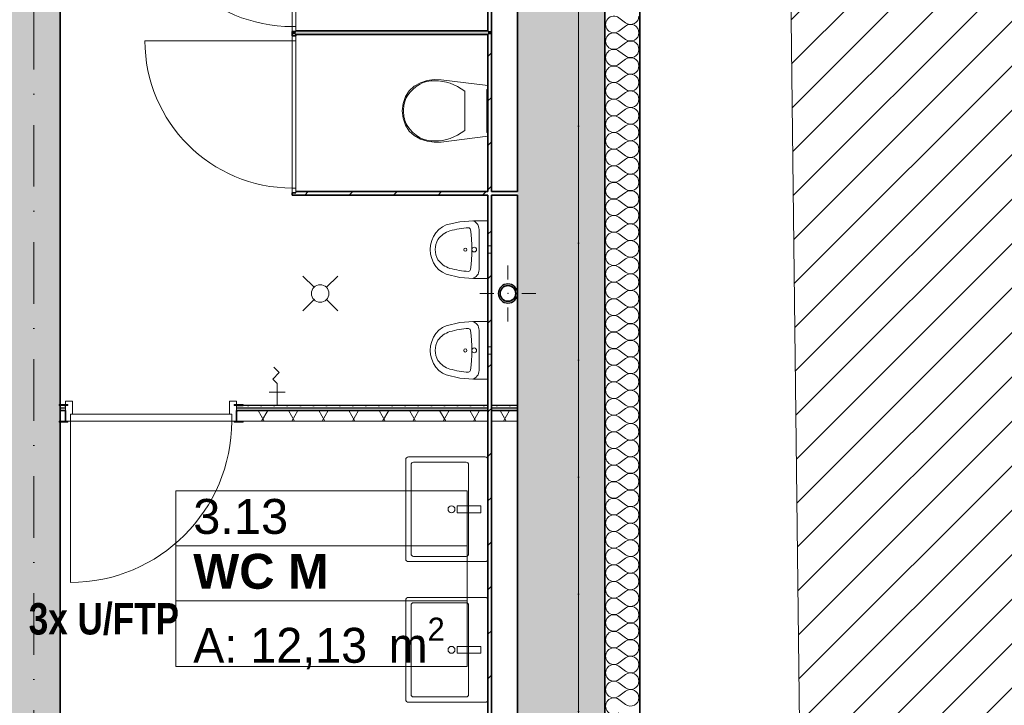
# Model space of a CAD drawing. Header units: millimetres. Extents: x 82175 to 237000, y 24756 to 471700.
# Tile 69 of 256: x 119309 to 124948, y 171496 to 175423. Entities that reach past the tile are written whole.
import ezdxf
from ezdxf.lldxf.tags import DXFTag

# ---------------------------------------------------------------- set-up
doc = ezdxf.new("R2010")
doc.units = ezdxf.units.MM
doc.linetypes.add('Kropki i Kreski', pattern=[6.702778, 3.527778, -1.763889, 0, -1.411111])
doc.layers.add('#_EL - opis', color=7, linetype='Continuous', lineweight=20)
doc.layers.add('\xa0♦IT - opis', color=3, linetype='SOLID', lineweight=30)
for name, color, linetype in [('- A - ocieplenie', 8, 'Continuous'), ('- strefy pomieszczeń', 8, 'Continuous'), ('2D - Ogólne', 8, 'Continuous'), ('Drzwi Archicad', 8, 'Continuous'), ('Instalacje - Wod_Kan', 8, 'Continuous'), ('Konstrukcja - Siatka mod', 8, 'Continuous'), ('Konstrukcja - Stropy', 8, 'Continuous'), ('Konstrukcja - Ściany działowe', 8, 'Continuous'), ('Konstrukcja - Ściany nośne wew..P', 8, 'Continuous'), ('Konstrukcja - Ściany zewnętrzne', 8, 'Continuous'), ('Wnętrze - Wyposażenie', 8, 'Continuous')]:
    doc.layers.add(name, color=color, linetype=linetype)
doc.styles.add('OP_100', font='ARIALN.TTF', dxfattribs={"width": 0.8, "height": 20})
doc.styles.add('STYL_AUTOMATYCZNY_1', font='arial.ttf')
doc.styles.add('STYL_AUTOMATYCZNY_2', font='arial.ttf')
doc.styles.add('STYL_AUTOMATYCZNY_6', font='txt')
tags = doc.linetypes.add('SOLID', pattern=[10, 10, 0]).pattern_tags.tags
tags[6:7] = [DXFTag(74, 4), DXFTag(75, 0), DXFTag(340, '0'), DXFTag(46, 0.0), DXFTag(50, 0.0), DXFTag(44, 0.0), DXFTag(45, 0.0)]
tags[4:5] = [DXFTag(74, 4), DXFTag(75, 0), DXFTag(340, '0'), DXFTag(46, 0.0), DXFTag(50, 0.0), DXFTag(44, 0.0), DXFTag(45, 0.0)]
pattern_1 = [(45, (-135208.59, 452586.62), (-127.27922, 127.27922), [])]
pattern_2 = [(0, (-135208.59, 452586.615), (0, 75), [0, -75])]
pattern_3 = [(60, (-135208.59, 452586.62), (-129.90381, 75), []), (120, (-135208.59, 452586.62), (129.90381, 75), [])]

# ---------------------------------------------------------------- blocks, each defined once
blk = doc.blocks.new('*X13')
at = {"layer": '- A - ocieplenie', "linetype": 'Continuous', "lineweight": 13, "ltscale": 100}
for p, q in [((49898.5, 184965.8), (49936.6, 184937.3)), ((49898.5, 184889.6), (49936.6, 184918.2)), ((49898.5, 184870.6), (49936.6, 184842)), ((49898.5, 184794.4), (49936.6, 184823)), ((49898.5, 184775.4), (49936.6, 184746.8)), ((49898.5, 184699.2), (49936.6, 184727.7)), ((49898.5, 184680.1), (49936.6, 184651.5)), ((49898.5, 184603.9), (49936.6, 184632.5)), ((49898.5, 184584.9), (49936.6, 184556.3)), ((49898.5, 184508.7), (49936.6, 184537.3)), ((49898.5, 184489.6), (49936.6, 184461.1)), ((49898.5, 184413.4), (49936.6, 184442)), ((49898.5, 184394.4), (49936.6, 184365.8)), ((49898.5, 184318.2), (49936.6, 184346.8)), ((49898.5, 184299.2), (49936.6, 184270.6)), ((49898.5, 184223), (49936.6, 184251.5)), ((49898.5, 184203.9), (49936.6, 184175.4)), ((49898.5, 184127.7), (49936.6, 184156.3)), ((49898.5, 184108.7), (49936.6, 184080.1)), ((49898.5, 184032.5), (49936.6, 184061.1)), ((49898.5, 184013.4), (49936.6, 183984.9)), ((49898.5, 183937.3), (49936.6, 183965.8)), ((49898.5, 183918.2), (49936.6, 183889.6)), ((49898.5, 183842), (49936.6, 183870.6)), ((49898.5, 183823), (49936.6, 183794.4)), ((49898.5, 183746.8), (49936.6, 183775.4)), ((49898.5, 183727.7), (49936.6, 183699.2)), ((49898.5, 183651.5), (49936.6, 183680.1)), ((49898.5, 183632.5), (49936.6, 183603.9)), ((49898.5, 183556.3), (49936.6, 183584.9)), ((49898.5, 183537.3), (49936.6, 183508.7)), ((49898.5, 183461.1), (49936.6, 183489.6)), ((49898.5, 183442), (49936.6, 183413.4)), ((49898.5, 183365.8), (49936.6, 183394.4)), ((49898.5, 183346.8), (49936.6, 183318.2)), ((49898.5, 183270.6), (49936.6, 183299.2)), ((49898.5, 183251.5), (49936.6, 183223)), ((49898.5, 183175.4), (49936.6, 183203.9)), ((49898.5, 183156.3), (49936.6, 183127.7)), ((49898.5, 183080.1), (49936.6, 183108.7)), ((49898.5, 183061.1), (49936.6, 183032.5)), ((49898.5, 182984.9), (49936.6, 183013.4)), ((49898.5, 182965.8), (49936.6, 182937.3)), ((49898.5, 182889.6), (49936.6, 182918.2)), ((49898.5, 182870.6), (49936.6, 182842)), ((49898.5, 182794.4), (49936.6, 182823)), ((49898.5, 182775.4), (49936.6, 182746.8)), ((49898.5, 182699.2), (49936.6, 182727.7)), ((49898.5, 182680.1), (49936.6, 182651.5)), ((49898.5, 182603.9), (49936.6, 182632.5)), ((49898.5, 182584.9), (49936.6, 182556.3)), ((49898.5, 182508.7), (49936.6, 182537.3)), ((49898.5, 182489.6), (49936.6, 182461.1)), ((49898.5, 182413.4), (49936.6, 182442)), ((49898.5, 182394.4), (49936.6, 182365.8)), ((49898.5, 182318.2), (49936.6, 182346.8)), ((49898.5, 182299.2), (49936.6, 182270.6)), ((49898.5, 182223), (49936.6, 182251.5)), ((49898.5, 182203.9), (49936.6, 182175.4)), ((49898.5, 182127.7), (49936.6, 182156.3)), ((49898.5, 182108.7), (49936.6, 182080.1)), ((49898.5, 182032.5), (49936.6, 182061.1)), ((49898.5, 182013.4), (49936.6, 181984.9)), ((49898.5, 181937.3), (49936.6, 181965.8)), ((49898.5, 181918.2), (49936.6, 181889.6)), ((49898.5, 181842), (49936.6, 181870.6)), ((49898.5, 181823), (49936.6, 181794.4)), ((49898.5, 181746.8), (49936.6, 181775.4)), ((49898.5, 181727.7), (49936.6, 181699.2)), ((49898.5, 181651.5), (49936.6, 181680.1)), ((49898.5, 181632.5), (49936.6, 181603.9)), ((49898.5, 181556.3), (49936.6, 181584.9)), ((49898.5, 181537.3), (49936.6, 181508.7)), ((49898.5, 181461.1), (49936.6, 181489.6)), ((49898.5, 181442), (49936.6, 181413.4)), ((49898.5, 181365.8), (49936.6, 181394.4)), ((49898.5, 181346.8), (49936.6, 181318.2)), ((49898.5, 181270.6), (49936.6, 181299.2)), ((49898.5, 181251.5), (49936.6, 181223)), ((49898.5, 181175.4), (49936.6, 181203.9)), ((49898.5, 181156.3), (49936.6, 181127.7)), ((49898.5, 181080.1), (49936.6, 181108.7)), ((49898.5, 181061.1), (49936.6, 181032.5))]:
    blk.add_line(p, q, dxfattribs=at)
for centre, start, end in [((49869.9, 184927.7), 53.1301, 306.8699), ((49965.2, 184975.4), 233.1301, 0), ((49965.2, 184880.1), 0, 126.8699), ((49869.9, 184832.5), 53.1301, 306.8699), ((49965.2, 184880.1), 233.1301, 0), ((49965.2, 184784.9), 0, 126.8699), ((49869.9, 184737.3), 53.1301, 306.8699), ((49965.2, 184784.9), 233.1301, 0), ((49965.2, 184689.6), 0, 126.8699), ((49869.9, 184642), 53.1301, 306.8699), ((49965.2, 184689.6), 233.1301, 0), ((49965.2, 184594.4), 0, 126.8699), ((49869.9, 184546.8), 53.1301, 306.8699), ((49965.2, 184594.4), 233.1301, 0), ((49965.2, 184499.2), 0, 126.8699), ((49869.9, 184451.5), 53.1301, 306.8699), ((49965.2, 184499.2), 233.1301, 0), ((49965.2, 184403.9), 0, 126.8699), ((49869.9, 184356.3), 53.1301, 306.8699), ((49965.2, 184403.9), 233.1301, 0), ((49965.2, 184308.7), 0, 126.8699), ((49869.9, 184261.1), 53.1301, 306.8699), ((49965.2, 184308.7), 233.1301, 0), ((49965.2, 184213.4), 0, 126.8699), ((49869.9, 184165.8), 53.1301, 306.8699), ((49965.2, 184213.4), 233.1301, 0), ((49965.2, 184118.2), 0, 126.8699), ((49869.9, 184070.6), 53.1301, 306.8699), ((49965.2, 184118.2), 233.1301, 0), ((49965.2, 184023), 0, 126.8699), ((49869.9, 183975.4), 53.1301, 306.8699), ((49965.2, 184023), 233.1301, 0), ((49965.2, 183927.7), 0, 126.8699), ((49869.9, 183880.1), 53.1301, 306.8699), ((49965.2, 183927.7), 233.1301, 0), ((49869.9, 183784.9), 53.1301, 306.8699), ((49965.2, 183832.5), 0, 126.8699), ((49965.2, 183832.5), 233.1301, 0), ((49965.2, 183737.3), 0, 126.8699), ((49869.9, 183689.6), 53.1301, 306.8699), ((49965.2, 183737.3), 233.1301, 0), ((49965.2, 183642), 0, 126.8699), ((49869.9, 183594.4), 53.1301, 306.8699), ((49965.2, 183642), 233.1301, 0), ((49869.9, 183499.2), 53.1301, 306.8699), ((49965.2, 183546.8), 0, 126.8699), ((49965.2, 183546.8), 233.1301, 0), ((49965.2, 183451.5), 0, 126.8699), ((49869.9, 183403.9), 53.1301, 306.8699), ((49965.2, 183451.5), 233.1301, 0), ((49965.2, 183356.3), 0, 126.8699), ((49869.9, 183308.7), 53.1301, 306.8699), ((49965.2, 183356.3), 233.1301, 0), ((49965.2, 183261.1), 0, 126.8699), ((49869.9, 183213.4), 53.1301, 306.8699), ((49965.2, 183261.1), 233.1301, 0), ((49965.2, 183165.8), 0, 126.8699), ((49869.9, 183118.2), 53.1301, 306.8699), ((49965.2, 183165.8), 233.1301, 0), ((49965.2, 183070.6), 0, 126.8699), ((49869.9, 183023), 53.1301, 306.8699), ((49965.2, 183070.6), 233.1301, 0), ((49965.2, 182975.4), 0, 126.8699), ((49869.9, 182927.7), 53.1301, 306.8699), ((49965.2, 182975.4), 233.1301, 0), ((49965.2, 182880.1), 0, 126.8699), ((49869.9, 182832.5), 53.1301, 306.8699), ((49965.2, 182880.1), 233.1301, 0), ((49965.2, 182784.9), 0, 126.8699), ((49869.9, 182737.3), 53.1301, 306.8699), ((49965.2, 182784.9), 233.1301, 0), ((49965.2, 182689.6), 0, 126.8699), ((49869.9, 182642), 53.1301, 306.8699), ((49965.2, 182689.6), 233.1301, 0), ((49869.9, 182546.8), 53.1301, 306.8699), ((49965.2, 182594.4), 0, 126.8699), ((49965.2, 182594.4), 233.1301, 0), ((49965.2, 182499.2), 0, 126.8699), ((49869.9, 182451.5), 53.1301, 306.8699), ((49965.2, 182499.2), 233.1301, 0), ((49965.2, 182403.9), 0, 126.8699), ((49869.9, 182356.3), 53.1301, 306.8699), ((49965.2, 182403.9), 233.1301, 0), ((49869.9, 182261.1), 53.1301, 306.8699), ((49965.2, 182308.7), 0, 126.8699), ((49965.2, 182308.7), 233.1301, 0), ((49965.2, 182213.4), 0, 126.8699), ((49869.9, 182165.8), 53.1301, 306.8699), ((49965.2, 182213.4), 233.1301, 0), ((49965.2, 182118.2), 0, 126.8699), ((49869.9, 182070.6), 53.1301, 306.8699), ((49965.2, 182118.2), 233.1301, 0), ((49869.9, 181975.4), 53.1301, 306.8699), ((49965.2, 182023), 0, 126.8699), ((49965.2, 182023), 233.1301, 0), ((49965.2, 181927.7), 0, 126.8699), ((49869.9, 181880.1), 53.1301, 306.8699), ((49965.2, 181927.7), 233.1301, 0), ((49965.2, 181832.5), 0, 126.8699), ((49869.9, 181784.9), 53.1301, 306.8699), ((49965.2, 181832.5), 233.1301, 0), ((49965.2, 181737.3), 0, 126.8699), ((49869.9, 181689.6), 53.1301, 306.8699), ((49965.2, 181737.3), 233.1301, 0), ((49965.2, 181642), 0, 126.8699), ((49869.9, 181594.4), 53.1301, 306.8699), ((49965.2, 181642), 233.1301, 0), ((49965.2, 181546.8), 0, 126.8699), ((49869.9, 181499.2), 53.1301, 306.8699), ((49965.2, 181546.8), 233.1301, 0), ((49965.2, 181451.5), 0, 126.8699), ((49869.9, 181403.9), 53.1301, 306.8699), ((49965.2, 181451.5), 233.1301, 0), ((49965.2, 181356.3), 0, 126.8699), ((49869.9, 181308.7), 53.1301, 306.8699), ((49965.2, 181356.3), 233.1301, 0), ((49965.2, 181261.1), 0, 126.8699), ((49869.9, 181213.4), 53.1301, 306.8699), ((49965.2, 181261.1), 233.1301, 0), ((49965.2, 181165.8), 0, 126.8699), ((49869.9, 181118.2), 53.1301, 306.8699), ((49965.2, 181165.8), 233.1301, 0), ((49869.9, 181023), 53.1301, 306.8699), ((49965.2, 181070.6), 0, 126.8699), ((49965.2, 181070.6), 233.1301, 0)]:
    blk.add_arc(centre, 47.6, start, end, dxfattribs=at)

msp = doc.modelspace()

# ---------------------------------------------------------------- hatches: boundary and pattern name
at = {"linetype": 'Continuous', "lineweight": 15}
h = msp.add_hatch(dxfattribs=at)
h.set_pattern_fill('Bloczki_ceramiczne_0005', color=8, style=0, pattern_type=2)
h.set_pattern_definition(pattern_1)
h.paths.add_polyline_path([(123678.8, 179463.9), (123869, 163475.6), (124009.9, 163278.5), (126631.9, 163272.5), (126631.9, 179447.6)])
at = {"layer": 'Instalacje - Wod_Kan', "linetype": 'Continuous', "lineweight": 13}
h = msp.add_hatch(color=8, dxfattribs=at)
h.paths.add_polyline_path([(122050, 173855, 0.414214), (122105, 173800, 0.414214), (122160, 173855, 0.414214), (122105, 173910, 0.414214)])
h.paths.add_polyline_path([(122105, 173810, -1), (122105, 173900, -1)], flags=0)
at = {"layer": 'Konstrukcja - Ściany działowe', "linetype": 'Continuous', "lineweight": 13}
h = msp.add_hatch(dxfattribs=at)
h.set_pattern_fill('Bloczki_ceramiczne_0005', color=8, style=0, pattern_type=2)
h.set_pattern_definition(pattern_1)
h.paths.add_polyline_path([(122010, 175358.7), (122010, 176258.9), (121990, 176258.9), (121990, 175358.7)])
for points in [[(120870, 175338.7), (120890, 175338.7), (120890, 175355.5), (120870, 175355.5)], [(120890, 175338.7), (121990, 175338.7), (121990, 175358.7), (120890, 175358.7)], [(121990, 175358.7), (121990, 175338.7), (122010, 175338.7), (122010, 175358.7)]]:
    msp.add_hatch(color=256, dxfattribs=at).paths.add_polyline_path(points)
h = msp.add_hatch(dxfattribs=at)
h.set_pattern_fill('Bloczki_ceramiczne_0005', color=8, style=0, pattern_type=2)
h.set_pattern_definition(pattern_1)
h.paths.add_polyline_path([(121990, 175338.7), (121990, 174438.5), (122010, 174438.5), (122010, 175338.7)])
h = msp.add_hatch(dxfattribs=at)
h.set_pattern_fill('Bloczki_ceramiczne_0005', color=8, style=0, pattern_type=2)
h.set_pattern_definition(pattern_1)
h.paths.add_polyline_path([(120890, 174418.5), (122160, 174418.5), (122160, 174438.5), (120890, 174438.5)])
h = msp.add_hatch(dxfattribs=at)
h.set_pattern_fill('Bloczki_ceramiczne_0005', color=8, style=0, pattern_type=2)
h.set_pattern_definition(pattern_1)
h.paths.add_polyline_path([(122010, 173213.9), (122010, 174418.5), (121990, 174418.5), (121990, 173213.9)])
h = msp.add_hatch(dxfattribs=at)
h.set_pattern_fill('Gips_0005', color=256, style=0, pattern_type=2)
h.set_pattern_definition(pattern_2)
h.paths.add_polyline_path([(119540, 173213.9), (119540, 173198.9), (119571, 173198.9), (119571, 173213.9)])
h = msp.add_hatch(dxfattribs=at)
h.set_pattern_fill('Gips_0005', color=256, style=0, pattern_type=2)
h.set_pattern_definition(pattern_2)
h.paths.add_polyline_path([(120551, 173213.9), (120551, 173198.9), (121990, 173198.9), (121990, 173213.9)])
h = msp.add_hatch(dxfattribs=at)
h.set_pattern_fill('Izolacja_miękka_0005', color=8, style=0, pattern_type=2)
h.set_pattern_definition(pattern_3)
h.paths.add_polyline_path([(120551, 173183.9), (120551, 173123.9), (121990, 173123.9), (121990, 173183.9)])
h = msp.add_hatch(dxfattribs=at)
h.set_pattern_fill('Bloczki_ceramiczne_0005', color=256, style=0, pattern_type=2)
h.set_pattern_definition(pattern_1)
h.paths.add_polyline_path([(121990, 173183.9), (122010, 173183.9), (122010, 173198.9), (121990, 173198.9)])
h = msp.add_hatch(dxfattribs=at)
h.set_pattern_fill('Bloczki_ceramiczne_0005', color=256, style=0, pattern_type=2)
h.set_pattern_definition(pattern_1)
h.paths.add_polyline_path([(121990, 173123.9), (122010, 173123.9), (122010, 173183.9), (121990, 173183.9)])
h = msp.add_hatch(dxfattribs=at)
h.set_pattern_fill('Gips_0005', color=256, style=0, pattern_type=2)
h.set_pattern_definition(pattern_2)
h.paths.add_polyline_path([(122010, 173198.9), (122158.9, 173198.9), (122158.9, 173213.9), (122010, 173213.9)])
h = msp.add_hatch(dxfattribs=at)
h.set_pattern_fill('Izolacja_miękka_0005', color=8, style=0, pattern_type=2)
h.set_pattern_definition(pattern_3)
h.paths.add_polyline_path([(122010, 173123.9), (122158.9, 173123.9), (122158.9, 173183.9), (122010, 173183.9)])
h = msp.add_hatch(dxfattribs=at)
h.set_pattern_fill('Bloczki_ceramiczne_0005', color=8, style=0, pattern_type=2)
h.set_pattern_definition(pattern_1)
h.paths.add_polyline_path([(122010, 171308.9), (122010, 173123.9), (121990, 173123.9), (121990, 171308.9)])
at = {"layer": 'Konstrukcja - Ściany nośne wew..P', "linetype": 'Continuous', "lineweight": 13}
msp.add_hatch(color=8, dxfattribs=at).paths.add_polyline_path([(119240, 176258.9), (119240, 171308.9), (119540, 171308.9), (119540, 176258.9)])
at = {"layer": 'Konstrukcja - Ściany zewnętrzne', "linetype": 'Continuous', "lineweight": 13}
msp.add_hatch(color=8, dxfattribs=at).paths.add_polyline_path([(122660, 163778.9), (122660, 176258.9), (122160, 176258.9), (122160, 163778.9)])

# ---------------------------------------------------------------- linework, layer by layer
at = {"layer": '- A - ocieplenie', "color": 8, "linetype": 'Continuous', "lineweight": 35, "ltscale": 100, "flags": 128}
for points in [[(122660, 176558.9), (122660, 163778.9)], [(122860, 163978.9), (122860, 176558.9)]]:
    msp.add_lwpolyline(points, dxfattribs=at)
at = {"layer": '- strefy pomieszczeń', "color": 8, "linetype": 'Continuous', "lineweight": 13, "ltscale": 100}
for p, q in [((120202.6, 172723.7), (121871.7, 172723.7)), ((120202.6, 172409.4), (120202.6, 172723.7)), ((121871.7, 172723.7), (121871.7, 172409.4)), ((121871.7, 172409.4), (120202.6, 172409.4)), ((120202.6, 172409.4), (121871.7, 172409.4)), ((120202.6, 172095.1), (120202.6, 172409.4)), ((121871.7, 172409.4), (121871.7, 172095.1)), ((121871.7, 172095.1), (120202.6, 172095.1)), ((120202.6, 172095.1), (121871.7, 172095.1)), ((120202.6, 171718.6), (120202.6, 172095.1)), ((121871.7, 172095.1), (121871.7, 171718.6)), ((121871.7, 171718.6), (120202.6, 171718.6))]:
    msp.add_line(p, q, dxfattribs=at)
at = {"color": 8, "linetype": 'Continuous', "lineweight": 13, "ltscale": 100, "flags": 128}
msp.add_lwpolyline([(123678.8, 179463.9), (123869, 163475.6), (124009.9, 163278.5), (126631.9, 163272.5), (126631.9, 179447.6)], close=True, dxfattribs=at)
at = {"layer": '2D - Ogólne', "color": 8, "linetype": 'Continuous', "lineweight": 13, "ltscale": 100}
msp.add_line((120828.5, 173288.9), (120738.5, 173288.9), dxfattribs=at)
at = {"layer": '2D - Ogólne', "color": 8, "linetype": 'Continuous', "lineweight": 13, "ltscale": 100, "flags": 128}
msp.add_lwpolyline([(120783.5, 173218.9), (120783.5, 173268.9), (120783.5, 173338.9), (120757.7, 173364.8), (120795.3, 173402.4), (120764.4, 173433.4)], dxfattribs=at)
at = {"layer": 'Drzwi Archicad', "color": 8, "linetype": 'Continuous', "lineweight": 13, "ltscale": 100}
for p, q in [((120870, 175383.5), (120870, 176227.5)), ((120890, 176227.5), (120890, 175383.5)), ((120890, 175383.5), (120870, 175383.5)), ((120870, 175383.5), (120870, 175355.5)), ((120890, 175383.5), (120870, 175383.5)), ((120890, 175395.5), (120890, 175383.5)), ((120890, 175355.5), (120890, 175395.5)), ((120870, 175355.5), (120890, 175355.5)), ((120890, 175330.9), (120870, 175330.9)), ((120870, 175330.9), (120870, 175302.9)), ((120890, 175290.9), (120890, 175330.9)), ((120870, 175302.9), (120026, 175302.9)), ((120870, 175302.9), (120890, 175302.9)), ((120870, 174458.9), (120870, 175302.9)), ((120870, 175302.9), (120890, 175302.9)), ((120890, 175302.9), (120890, 175290.9)), ((120890, 175302.9), (120890, 174458.9)), ((120890, 174470.9), (120890, 174458.9)), ((120890, 174430.9), (120890, 174470.9)), ((120890, 174458.9), (120870, 174458.9)), ((120870, 174458.9), (120870, 174430.9)), ((120890, 174458.9), (120870, 174458.9)), ((120870, 174430.9), (120890, 174430.9)), ((119571, 173238.9), (119571, 173123.9)), ((119611, 173238.9), (119571, 173238.9)), ((119611, 173163.9), (119611, 173238.9)), ((120511, 173238.9), (120511, 173163.9)), ((120551, 173238.9), (120511, 173238.9)), ((120551, 173123.9), (120551, 173238.9)), ((119534, 173213.9), (119534, 173219.9)), ((119534, 173219.9), (119584, 173219.9)), ((119584, 173213.9), (119534, 173213.9)), ((119571, 173198.9), (119571, 173213.9)), ((119571, 173198.9), (119571, 173213.9)), ((119571, 173183.9), (119571, 173198.9)), ((119571, 173183.9), (119571, 173198.9)), ((119584, 173219.9), (119584, 173213.9)), ((120538, 173219.9), (120588, 173219.9)), ((120538, 173213.9), (120538, 173219.9)), ((120588, 173213.9), (120538, 173213.9)), ((120551, 173198.9), (120551, 173213.9)), ((120551, 173198.9), (120551, 173213.9)), ((120551, 173183.9), (120551, 173198.9)), ((120551, 173183.9), (120551, 173198.9)), ((120588, 173219.9), (120588, 173213.9)), ((119534, 173117.9), (119534, 173123.9)), ((119534, 173123.9), (119584, 173123.9)), ((119571, 173123.9), (119534, 173123.9)), ((119571, 173123.9), (119534, 173123.9)), ((119584, 173117.9), (119534, 173117.9)), ((119571, 173123.9), (119599, 173123.9)), ((119584, 173123.9), (119584, 173117.9)), ((119599, 173123.9), (119599, 173163.9)), ((119599, 173163.9), (119611, 173163.9)), ((119599, 173123.9), (119599, 173163.9)), ((119599, 173163.9), (120523, 173163.9)), ((119599, 173123.9), (119599, 172199.9)), ((120523, 173123.9), (119599, 173123.9)), ((120511, 173163.9), (120523, 173163.9)), ((120523, 173163.9), (120523, 173123.9)), ((120523, 173163.9), (120523, 173123.9)), ((120523, 173123.9), (120551, 173123.9)), ((120538, 173123.9), (120588, 173123.9)), ((120538, 173117.9), (120538, 173123.9)), ((120588, 173117.9), (120538, 173117.9)), ((120551, 173123.9), (120588, 173123.9)), ((120551, 173123.9), (120588, 173123.9)), ((120588, 173123.9), (120588, 173117.9))]:
    msp.add_line(p, q, dxfattribs=at)
at = {"layer": 'Drzwi Archicad', "color": 8, "linetype": 'Continuous', "lineweight": 35, "ltscale": 100}
for p, q in [((120870, 175355.5), (120890, 175355.5)), ((120870, 175355.5), (120890, 175355.5)), ((120870, 175330.9), (120890, 175330.9)), ((120870, 175330.9), (120890, 175330.9)), ((120870, 174430.9), (120890, 174430.9)), ((120870, 174430.9), (120890, 174430.9)), ((119571, 173123.9), (119571, 173183.9)), ((119571, 173123.9), (119571, 173183.9)), ((120551, 173123.9), (120551, 173183.9)), ((120551, 173123.9), (120551, 173183.9))]:
    msp.add_line(p, q, dxfattribs=at)
at = {"layer": 'Drzwi Archicad', "color": 8, "linetype": 'Continuous', "lineweight": 25, "ltscale": 100}
for p, q in [((119571, 173213.9), (119534, 173213.9)), ((119571, 173213.9), (119534, 173213.9)), ((120551, 173213.9), (120588, 173213.9)), ((120551, 173213.9), (120588, 173213.9))]:
    msp.add_line(p, q, dxfattribs=at)
at = {"layer": 'Drzwi Archicad', "color": 8, "linetype": 'Continuous', "lineweight": 13, "ltscale": 100}
for centre, radius, start, end in [((120870, 176227.5), 844, 180, 270), ((120870, 175302.9), 844, 180, 270), ((119599, 173123.9), 924, 270, 0)]:
    msp.add_arc(centre, radius, start, end, dxfattribs=at)
at = {"layer": 'Instalacje - Wod_Kan', "color": 8, "linetype": 'Continuous', "lineweight": 0, "ltscale": 100}
for p, q in [((122105, 173935), (122105, 174015)), ((122025, 173855), (121945, 173855)), ((122185, 173855), (122265, 173855)), ((122105, 173775), (122105, 173695))]:
    msp.add_line(p, q, dxfattribs=at)
at = {"layer": 'Instalacje - Wod_Kan', "color": 8, "linetype": 'Continuous', "lineweight": 25, "ltscale": 100, "flags": 128}
msp.add_lwpolyline([(122050, 173855, 0.414214), (122105, 173800, 0.414214), (122160, 173855, 0.414214), (122105, 173910, 0.414214)], format="xyb", close=True, dxfattribs=at)
at = {"layer": 'Instalacje - Wod_Kan', "color": 8, "linetype": 'Continuous', "lineweight": 35, "ltscale": 100, "flags": 128}
msp.add_lwpolyline([(122105, 173810, -1), (122105, 173900, -1)], format="xyb", close=True, dxfattribs=at)
at = {"layer": 'Instalacje - Wod_Kan', "color": 8, "linetype": 'Continuous', "lineweight": 0, "ltscale": 100}
msp.add_point((122105, 173855), dxfattribs=at)
at = {"layer": 'Konstrukcja - Siatka mod', "color": 8, "linetype": 'Kropki i Kreski', "lineweight": 13, "ltscale": 100}
for p, q in [((119390, 162400), (119390, 179364.8)), ((122510, 179364.8), (122510, 162400))]:
    msp.add_line(p, q, dxfattribs=at)
at = {"layer": 'Konstrukcja - Stropy', "color": 8, "linetype": 'Continuous', "lineweight": 13, "ltscale": 100, "flags": 128}
msp.add_lwpolyline([(107140, 168828.9), (110440, 168828.9), (110440, 163778.9), (122510, 163778.9), (122510, 176258.9), (95470, 176258.9), (95470, 163778.9), (107140, 163778.9)], close=True, dxfattribs=at)
at = {"layer": 'Konstrukcja - Ściany działowe', "color": 8, "linetype": 'Continuous', "lineweight": 35, "ltscale": 100}
for p, q in [((120870, 175355.5), (120890, 175355.5)), ((120870, 175355.5), (120870, 175338.7)), ((120870, 175330.9), (120890, 175330.9)), ((122010, 175338.7), (122010, 175358.7)), ((120870, 174430.9), (120890, 174430.9)), ((119571, 173183.9), (119540, 173183.9)), ((119571, 173123.9), (119571, 173183.9)), ((121990, 173183.9), (120551, 173183.9)), ((120551, 173123.9), (120551, 173183.9)), ((121990, 173213.9), (121990, 173198.9)), ((121990, 173213.9), (121990, 173198.9)), ((121990, 173198.9), (121990, 173183.9)), ((121990, 173198.9), (121990, 173183.9)), ((121990, 173183.9), (121990, 173123.9)), ((121990, 173183.9), (121990, 173123.9)), ((122010, 173198.9), (122010, 173213.9)), ((122010, 173198.9), (122010, 173213.9)), ((122010, 173183.9), (122010, 173198.9)), ((122010, 173183.9), (122010, 173198.9)), ((122010, 173123.9), (122010, 173183.9)), ((122158.9, 173183.9), (122010, 173183.9)), ((122010, 173123.9), (122010, 173183.9))]:
    msp.add_line(p, q, dxfattribs=at)
at = {"layer": 'Konstrukcja - Ściany działowe', "color": 8, "linetype": 'Continuous', "lineweight": 25, "ltscale": 100}
for p, q in [((119571, 173213.9), (119534, 173213.9)), ((119571, 173198.9), (119540, 173198.9)), ((120551, 173213.9), (120588, 173213.9)), ((121990, 173198.9), (120551, 173198.9)), ((122158.9, 173198.9), (122010, 173198.9))]:
    msp.add_line(p, q, dxfattribs=at)
at = {"layer": 'Konstrukcja - Ściany działowe', "color": 8, "linetype": 'Continuous', "lineweight": 13, "ltscale": 100}
for p, q in [((119571, 173198.9), (119571, 173213.9)), ((119571, 173183.9), (119571, 173198.9)), ((120551, 173198.9), (120551, 173213.9)), ((120551, 173183.9), (120551, 173198.9)), ((119571, 173123.9), (119534, 173123.9)), ((120551, 173123.9), (120588, 173123.9))]:
    msp.add_line(p, q, dxfattribs=at)
at = {"layer": 'Konstrukcja - Ściany działowe', "color": 8, "linetype": 'Continuous', "lineweight": 35, "ltscale": 100, "flags": 128}
for points in [[(121990, 176258.9), (121990, 175358.7)], [(122010, 174438.5), (122010, 176258.9)], [(120870, 175355.5), (120870, 175330.9)], [(121990, 175358.7), (120890, 175358.7)], [(120890, 175330.9), (120890, 175338.7)], [(120890, 175338.7), (121990, 175338.7)], [(121990, 175338.7), (121990, 174438.5)], [(120870, 174430.9), (120870, 174418.5)], [(120870, 174418.5), (120890, 174418.5)], [(121990, 174438.5), (120890, 174438.5)], [(120890, 174418.5), (121990, 174418.5)], [(121990, 174418.5), (121990, 173213.9)], [(122160, 174438.5), (122010, 174438.5)], [(122010, 173213.9), (122010, 174418.5)], [(122010, 174418.5), (122160, 174418.5)], [(119540, 173183.9), (119540, 173123.9)], [(122158.9, 173183.9), (122158.9, 173123.9)], [(121990, 173123.9), (121990, 171308.9)], [(122010, 171308.9), (122010, 173123.9)]]:
    msp.add_lwpolyline(points, dxfattribs=at)
at = {"layer": 'Konstrukcja - Ściany działowe', "color": 8, "linetype": 'Continuous', "lineweight": 25, "ltscale": 100, "flags": 128}
for points in [[(119571, 173213.9), (119540, 173213.9)], [(121990, 173213.9), (120551, 173213.9)], [(122158.9, 173213.9), (122010, 173213.9)]]:
    msp.add_lwpolyline(points, dxfattribs=at)
at = {"layer": 'Konstrukcja - Ściany działowe', "color": 8, "linetype": 'Continuous', "lineweight": 13, "ltscale": 100, "flags": 128}
for points in [[(119540, 173213.9), (119540, 173198.9)], [(119540, 173198.9), (119540, 173183.9)], [(122158.9, 173213.9), (122158.9, 173198.9)], [(122158.9, 173198.9), (122158.9, 173183.9)], [(119540, 173123.9), (119571, 173123.9)], [(120551, 173123.9), (121990, 173123.9)], [(122010, 173123.9), (122158.9, 173123.9)]]:
    msp.add_lwpolyline(points, dxfattribs=at)
at = {"layer": 'Konstrukcja - Ściany nośne wew..P', "color": 8, "linetype": 'Continuous', "lineweight": 35, "ltscale": 100, "flags": 128}
msp.add_lwpolyline([(119540, 171308.9), (119540, 176258.9)], dxfattribs=at)
at = {"layer": 'Konstrukcja - Ściany zewnętrzne', "color": 8, "linetype": 'Continuous', "lineweight": 35, "ltscale": 100, "flags": 128}
for points in [[(122660, 163478.9), (122660, 176558.9)], [(122160, 176258.9), (122160, 174438.5)], [(122160, 174418.5), (122160, 171308.9)]]:
    msp.add_lwpolyline(points, dxfattribs=at)
at = {"layer": 'Wnętrze - Wyposażenie', "color": 8, "linetype": 'Continuous', "lineweight": 13, "ltscale": 100}
for p, q in [((121857.5, 175012.9), (121857.5, 174900.8)), ((121857.5, 174900.8), (121857.5, 174788.7)), ((121939.9, 173991.2), (121939.9, 174221.1)), ((120994.5, 173890.3), (120929.9, 173955)), ((121065.2, 173890.3), (121129.9, 173955)), ((120994.5, 173819.6), (120929.9, 173755)), ((121065.2, 173819.6), (121129.9, 173755)), ((121939.9, 173414.4), (121939.9, 173644.3)), ((121865, 172888.9), (121565, 172888.9)), ((121550, 172873.9), (121550, 172363.9)), ((121880, 172363.9), (121880, 172873.9)), ((121565, 172348.9), (121865, 172348.9)), ((121550, 172068.9), (121550, 171558.9)), ((121865, 172083.9), (121565, 172083.9)), ((121880, 171558.9), (121880, 172068.9)), ((121565, 171543.9), (121865, 171543.9))]:
    msp.add_line(p, q, dxfattribs=at)
at = {"layer": 'Wnętrze - Wyposażenie', "color": 8, "linetype": 'Continuous', "lineweight": 13, "ltscale": 100, "flags": 128}
for points in [[(121642.8, 174726.5), (121604.8, 174739.3), (121568.8, 174758.9), (121540.3, 174785.2), (121518.5, 174819.2), (121504.8, 174858.6), (121500, 174900.8), (121504.8, 174943), (121518.5, 174982.4), (121540.3, 175016.4), (121568.8, 175042.7), (121604.8, 175062.3), (121642.8, 175075.1), (121682.2, 175080.7), (121721.7, 175079.1), (121990, 175045.8), (121990, 174755.8), (121721.7, 174722.5), (121682.2, 174720.9)], [(121990, 175023.8), (121990, 174777.8), (121985, 174777.8), (121985, 175023.8)], [(121752.2, 173965.1), (121828.8, 173947.2), (121907, 173941.2), (121990, 173941.2), (121990, 174271.2), (121907, 174271.2), (121828.8, 174265.1), (121752.2, 174247.2), (121730.1, 174236.2), (121710.1, 174221.2), (121692.8, 174202.7), (121678.8, 174181.3), (121668.5, 174157.5), (121662.1, 174132.2), (121660, 174106.2), (121662.1, 174080.1), (121668.5, 174054.8), (121678.8, 174031), (121692.8, 174009.6), (121710.1, 173991.1), (121730.1, 173976.1)], [(121990, 174127.2), (121990, 174085.2), (122010, 174085.2), (122010, 174127.2)], [(121752.2, 173388.2), (121828.8, 173370.3), (121907, 173364.3), (121990, 173364.3), (121990, 173694.3), (121907, 173694.3), (121828.8, 173688.3), (121752.2, 173670.4), (121730.1, 173659.4), (121710.1, 173644.4), (121692.8, 173625.9), (121678.8, 173604.5), (121668.5, 173580.7), (121662.1, 173555.4), (121660, 173529.3), (121662.1, 173503.2), (121668.5, 173477.9), (121678.8, 173454.2), (121692.8, 173432.8), (121710.1, 173414.3), (121730.1, 173399.3)], [(121990, 173550.3), (121990, 173508.3), (122010, 173508.3), (122010, 173550.3)], [(121815, 172598.9), (121815, 172638.9), (121950, 172638.9), (121950, 172598.9)], [(121815, 171793.9), (121815, 171833.9), (121950, 171833.9), (121950, 171793.9)]]:
    msp.add_lwpolyline(points, close=True, dxfattribs=at)
for points in [[(121911.6, 174092.7, 1), (121911.6, 174119.7, 1)], [(121079.9, 173855, 1), (120979.9, 173855, 1)], [(121911.6, 173515.8, 1), (121911.6, 173542.8, 1)], [(121990, 172333.9), (121990, 172903.9, 0.414214), (121975, 172918.9), (121535, 172918.9, 0.414214), (121520, 172903.9), (121520, 172333.9, 0.414214), (121535, 172318.9), (121975, 172318.9, 0.414214)], [(121990, 171528.9), (121990, 172098.9, 0.414214), (121975, 172113.9), (121535, 172113.9, 0.414214), (121520, 172098.9), (121520, 171528.9, 0.414214), (121535, 171513.9), (121975, 171513.9, 0.414214)]]:
    msp.add_lwpolyline(points, format="xyb", close=True, dxfattribs=at)
at = {"layer": 'Wnętrze - Wyposażenie', "color": 8, "linetype": 'Continuous', "lineweight": 13, "ltscale": 100}
for centre in [(121781.8, 172618.9), (121781.8, 171813.9)]:
    msp.add_circle(centre, 20, dxfattribs=at)
for centre, start, end in [((121565, 172873.9), 90.0009, 180.0009), ((121865, 172873.9), 0.0009, 90.0009), ((121565, 172363.9), 180.0009, 270.0009), ((121865, 172363.9), 270.0009, 0.0009), ((121565, 172068.9), 90.0009, 180.0009), ((121865, 172068.9), 0.0009, 90.0009), ((121565, 171558.9), 180.0009, 270.0009), ((121865, 171558.9), 270.0009, 0.0009)]:
    msp.add_arc(centre, 15, start, end, dxfattribs=at)
for centre, major_axis, ratio, start_param, end_param in [((121674.3, 174808.8), (0, 264.2), 0.744822, 6.227458, 7.128046), ((121693, 174635.3), (0, 437.4), 0.744822, 5.753783, 6.306803), ((121612.7, 174900), (0, 142.5), 0.744822, 0.938292, 1.564935), ((121612.7, 174901.6), (0, 142.5), 0.744822, 1.576657, 2.203301), ((121674.3, 174992.8), (0, 264.2), 0.744822, 2.296735, 3.197324), ((121693, 175166.3), (0, 437.4), 0.744822, 3.117977, 3.670997), ((121892.1, 174221.1), (0, 51.3), 0.93164, 4.712389, 6.061397), ((121808.8, 174076.6), (0, 142.3), 0.93164, 0.281267, 0.907188), ((121906.5, 173666.2), (0, 565.8), 0.93164, 0.051883, 0.258047), ((121878.1, 174218), (0, 13.3), 0.93164, 4.895254, 6.197388), ((121147, 174106.2), (0, 806), 0.93164, 4.570129, 4.854649), ((121787.5, 174106.2), (0, 106.5), 0.93164, 0.993922, 2.14767), ((121808.8, 174135.7), (0, 142.3), 0.93164, 2.234405, 2.860325), ((121906.5, 174546.1), (0, 565.8), 0.93164, 2.883545, 3.089709), ((121878.1, 173994.3), (0, 13.3), 0.93164, 3.22739, 4.529524), ((121892.1, 173991.2), (0, 51.3), 0.93164, 3.363381, 4.712389), ((121892.1, 173644.3), (0, 51.3), 0.93164, 4.712389, 6.061397), ((121808.8, 173499.7), (0, 142.3), 0.93164, 0.281267, 0.907188), ((121906.5, 173089.4), (0, 565.8), 0.93164, 0.051883, 0.258047), ((121878.1, 173641.2), (0, 13.3), 0.93164, 4.895254, 6.197388), ((121147, 173529.3), (0, 806), 0.93164, 4.570129, 4.854649), ((121787.5, 173529.3), (0, 106.5), 0.93164, 0.993922, 2.14767), ((121808.8, 173558.9), (0, 142.3), 0.93164, 2.234405, 2.860325), ((121906.5, 173969.3), (0, 565.8), 0.93164, 2.883545, 3.089709), ((121878.1, 173417.5), (0, 13.3), 0.93164, 3.22739, 4.529524), ((121892.1, 173414.4), (0, 51.3), 0.93164, 3.363381, 4.712389)]:
    msp.add_ellipse(centre, major_axis=major_axis, ratio=ratio, start_param=start_param, end_param=end_param, dxfattribs=at)
for centre in [(121860.9, 174105.7), (121860.9, 173528.9)]:
    msp.add_ellipse(centre, major_axis=(0, 9.26), ratio=0.93164, dxfattribs=at)

# ---------------------------------------------------------------- block references
at = {"color": 8, "linetype": 'Continuous', "lineweight": 20, "ltscale": 100}
msp.add_blockref('*X13', (72842.4, -9531.6), dxfattribs=at)

# ---------------------------------------------------------------- texts
at = {"layer": '#_EL - opis', "insert": (116460.6, 173790.1), "char_height": 150, "width": 13225.251, "attachment_point": 1, "style": 'OP_100'}
msp.add_mtext('\\fArial|b1|i0|c238|p34;kanał kablowy metalowy 210H68', dxfattribs=at)
at = {"layer": '- strefy pomieszczeń', "color": 8, "linetype": 'Continuous', "lineweight": 13, "char_height": 200, "attachment_point": 1}
for s, insert, style in [('\\A1;{\\pql;\\pt0,100;\\fArial|b0|i0|c238|p0;\\W1.000000;3.13\\fArial|b0|i0|c238|p0;\\W1.000000;\\A1{\\H.66x;\\S^  ;}\\fArial|b0|i0|c238|p0;\\W1.000000;\\fArial|b0|i0|c238|p0;\\W1.000000;\\A1{\\H.66x;\\S^  ;}}', (120302.6, 172678), 'STYL_AUTOMATYCZNY_1'), ('\\A1;{\\pql;\\pt0,100;\\fArial|b1|i0|c238|p0;\\W1.000000;WC M\\fArial|b1|i0|c238|p0;\\W1.000000;\\A1{\\H.66x;\\S^  ;}\\fArial|b1|i0|c238|p0;\\W1.000000;\\fArial|b1|i0|c238|p0;\\W1.000000;\\A1{\\H.66x;\\S^  ;}}', (120302.6, 172363.7), 'STYL_AUTOMATYCZNY_2'), ('\\A1;{\\pql;\\pt0,500;\\fGeneva CE|b0|i0|c0|p0;\\W1.000000;A: 12,13\\fGeneva CE|b0|i0|c0|p0;\\W1.000000;\\A1{\\H.66x;\\S^  ;}\\fGeneva CE|b0|i0|c0|p0;\\W1.000000; m\\fGeneva CE|b0|i0|c0|p0;\\W1.000000;\\A1{\\H.66x;\\S2^  ;}}', (120302.6, 171998.2), 'STYL_AUTOMATYCZNY_6')]:
    msp.add_mtext(s, dxfattribs=dict(at, insert=insert, style=style))
at = {"layer": '\xa0♦IT - opis', "insert": (119360.6, 172381.8), "char_height": 180, "width": 3733.991, "attachment_point": 1, "style": 'OP_100'}
msp.add_mtext('\\C7;\\fArial|b1|i0|c238|p34;\\P3x U/FTP\\P', dxfattribs=at)

doc.saveas('drawing.dxf')
